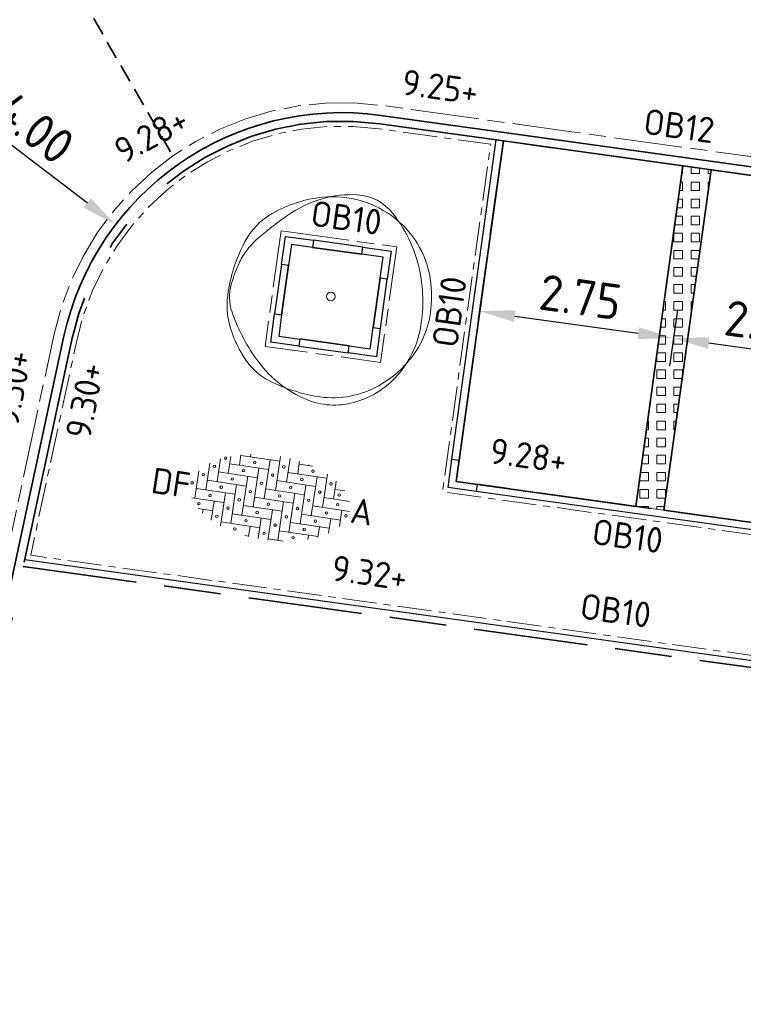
# Model space of a CAD drawing. Header units: metres. Extents: x 167072 to 168585, y 462393 to 462997.
# Tile 11 of 17: x 167553 to 167563, y 462579 to 462593. Entities that reach past the tile are written whole.
import ezdxf
from ezdxf.enums import TextEntityAlignment as Align

# ---------------------------------------------------------------- set-up
doc = ezdxf.new("R2010")
doc.units = ezdxf.units.M
doc.header["$LTSCALE"] = 0.2
for name, pattern in [('ACAD_ISO04W100', [30, 24, -3, 0, -3]), ('ACAD_ISO08W100', [36, 24, -3, 6, -3]), ('HIDDEN', [9.525, 6.35, -3.175]), ('VH-OPSLUITBAND_100X200', [16, 8, -2, 4, -2]), ('VH-OPSLUITBAND_120X250', [26, 16, -4, 2, -4])]:
    doc.linetypes.add(name, pattern=pattern)
doc.layers.get('0').update_dxf_attribs({"lineweight": 25})
for name, color, linetype, lineweight in [('N-WE-GR-BOOM_2e_grootte-S', 252, 'Continuous', 9), ('N-WE-VH-KANTOPSLUITING-T18', 10, 'Continuous', 18), ('N-WE-VH-KANTOPSLUITING_OPSLUITBAND_100X200-G', 150, 'VH-OPSLUITBAND_100X200', 35), ('N-WE-VH-KANTOPSLUITING_OPSLUITBAND_100X200_HOEKSTUK-S', 150, 'Continuous', 25), ('N-WE-VH-KANTOPSLUITING_OPSLUITBAND_120X250-G', 150, 'VH-OPSLUITBAND_120X250', 35), ('N-WE-VH-KANTOPSLUITING_VOORKANTBAND_OB_100x200-G', 2, 'Continuous', 25), ('N-WE-VH-KANTOPSLUITING_VOORKANTBAND_OB_120x250-G', 3, 'Continuous', 35), ('N-WE-VH-KANTVERHARDING_BSS_LANGS_BAND_DUBBELE_STREKLAAG-G', 10, 'ACAD_ISO08W100', 18), ('N-WE-VH-KANTVERHARDING_SBS_A_ENKELE_STREKLAAG-G', 10, 'ACAD_ISO04W100', 13), ('N-WE-VH-VERHARDING_GRASPLAAT-G', 70, 'Continuous', 35), ('N-WE-VH-VERHARDING_KNIPLIJN-G', 251, 'HIDDEN', 35), ('N-WE-VH-VERHARDING_STRAATBAKSTEEN-S', 11, 'Continuous', 13), ('N-WE-VH-VERHARDING_TEGEL_GRAS-A', 72, 'Continuous', 9), ('N-WE-VH-VERHARDING_TEGEL_GRAS_VAKMARKERING-G', 70, 'Continuous', 20), ('TB63_BOOM', 252, 'Continuous', 9), ('X-XX-AL-HOOGTELABEL-T25', 1, 'Continuous', 25)]:
    doc.layers.add(name, color=color, linetype=linetype, lineweight=lineweight)
doc.layers.add('TM00_MAATVOERING', color=1, linetype='Continuous')
doc.styles.add('NLCS-ISO', font='NLCS-ISO.ttf')
doc.styles.add('NLCS-ISO-M200-T18', font='NLCS-ISO.ttf', dxfattribs={"height": 0.36})
doc.styles.add('NLCS-ISO-M200-T25', font='NLCS-ISO.ttf', dxfattribs={"height": 0.5})
doc.dimstyles.new('NLCS-M200-T25-PIJL_L2_H1', dxfattribs={"dimscale": 0.2, "dimtxt": 2.5, "dimasz": 2.5, "dimexe": 2, "dimexo": 2, "dimgap": 0.7, "dimtad": 1, "dimzin": 0, "dimdsep": 46, "dimtxsty": 'NLCS-ISO-M200-T25', "dimcen": 0, "dimdle": 2, "dimclrd": 256, "dimclre": 256, "dimclrt": 256, "dimadec": 1, "dimazin": 0, "dimtfac": 1, "dimtdec": 3, "dimtofl": 0, "dimtmove": 0, "dimatfit": 3, "dimfxl": 2, "dimfxlon": 1, "dimtfillclr": 256, "dimtolj": 1, "dimtzin": 0, "dimlwd": -1, "dimlwe": -1, "dimarcsym": 0})

# ---------------------------------------------------------------- blocks, each defined once
blk = doc.blocks.new('SVH-SBS_DIKFORMAAT_ELLEBOOG-SO')
at = {"ltscale": 0.1}
for p, q in [((-1.38, 2.799), (-1.38, 2.07)), ((-0.69, 2.946), (-0.69, 2.76)), ((1.38, 3.093), (1.38, 0.69)), ((2.07, 3.053), (2.07, 1.38)), ((2.76, 2.965), (2.76, 2.07)), ((3.45, 2.827), (3.45, 2.76)), ((-2.76, 2.302), (-2.76, 0.69)), ((-2.07, 2.59), (-2.07, 1.38)), ((-1.38, 2.76), (1.38, 2.76)), ((0.69, 2.76), (0.69, 0)), ((2.76, 2.76), (3.709, 2.76)), ((4.83, 2.356), (4.83, 0)), ((-3.45, 1.898), (-3.45, 0)), ((-2.07, 2.07), (0.69, 2.07)), ((0, 2.07), (0, -0.69)), ((2.07, 2.07), (4.83, 2.07)), ((4.14, 2.07), (4.14, -0.69)), ((5.52, 1.975), (5.52, 0.69)), ((6.21, 1.392), (6.21, 1.38)), ((-4.14, 1.257), (-4.14, -0.69)), ((-2.76, 1.38), (0, 1.38)), ((-0.69, 1.38), (-0.69, -1.38)), ((1.38, 1.38), (4.14, 1.38)), ((3.45, 1.38), (3.45, -1.38)), ((5.52, 1.38), (6.22, 1.38)), ((-4.14, 0), (-1.38, 0)), ((-3.45, 0.69), (-0.69, 0.69)), ((-1.38, 0.69), (-1.38, -2.07)), ((0, 0), (2.76, 0)), ((0.69, 0.69), (3.45, 0.69)), ((2.76, 0.69), (2.76, -2.07)), ((4.14, 0), (6.745, 0)), ((4.83, 0.69), (6.646, 0.69)), ((-4.35, -0.69), (-2.07, -0.69)), ((-2.76, -0.69), (-2.76, -2.053)), ((-2.07, 0), (-2.07, -2.341)), ((-0.69, -0.69), (2.07, -0.69)), ((1.38, -0.69), (1.38, -2.845)), ((2.07, 0), (2.07, -2.76)), ((3.45, -0.69), (6.21, -0.69)), ((5.52, -0.69), (5.52, -1.726)), ((6.21, 0), (6.21, -1.143)), ((-3.789, -1.38), (-2.76, -1.38)), ((-3.45, -1.38), (-3.45, -1.649)), ((-1.38, -1.38), (1.38, -1.38)), ((0.69, -1.38), (0.69, -2.841)), ((2.76, -1.38), (5.52, -1.38)), ((4.83, -1.38), (4.83, -2.107)), ((-2.07, -2.07), (0.69, -2.07)), ((0, -2.07), (0, -2.793)), ((2.07, -2.07), (4.83, -2.07)), ((4.14, -2.07), (4.14, -2.38)), ((-0.278, -2.76), (0, -2.76)), ((1.38, -2.76), (2.461, -2.76))]:
    blk.add_line(p, q, dxfattribs=at)
for centre in [(-2.415, 2.415), (-0.345, 2.415), (1.725, 2.415), (3.795, 2.415), (-3.105, 1.725), (-1.035, 1.725), (1.035, 1.725), (3.105, 1.725), (5.175, 1.725), (-3.795, 1.035), (-1.725, 1.035), (0.345, 1.035), (2.415, 1.035), (4.485, 1.035), (5.865, 1.035), (-4.485, 0.345), (-2.415, 0.345), (-0.345, 0.345), (1.725, 0.345), (3.795, 0.345), (5.865, 0.345), (-3.105, -0.345), (-1.035, -0.345), (1.035, -0.345), (3.105, -0.345), (5.175, -0.345), (6.555, -0.345), (-3.795, -1.035), (-1.725, -1.035), (0.345, -1.035), (2.415, -1.035), (4.485, -1.035), (-2.415, -1.725), (-0.345, -1.725), (1.725, -1.725), (3.795, -1.725), (-1.035, -2.415), (1.035, -2.415), (3.105, -2.415)]:
    blk.add_circle(centre, 0.0881, dxfattribs=at)
at = {"style": 'NLCS-ISO'}
blk.add_attdef('FORMAAT', text='', height=1.8, dxfattribs=at).set_placement((-4.59, 0.124), align=Align.MIDDLE_RIGHT)
blk.add_attdef('KLEUR', text='', height=1.8, dxfattribs=at).set_placement((6.845, 0.124), align=Align.MIDDLE_LEFT)
at = {"style": 'NLCS-ISO', "flags": 1}
blk.add_attdef('FUNCTIE', text='', height=1.8, dxfattribs=at).set_placement((0.116, -3.585), align=Align.MIDDLE_CENTER)
blk = doc.blocks.new('SB-BOOM19')
at = {"layer": 'TB63_BOOM', "linetype": 'Continuous'}
blk.add_circle((0, 0), 0.02, dxfattribs=at)
for centre, radius, start, end in [((0.0203, -0.1229), 0.5914, 95.7743, 119.9478), ((0.095, -0.0002), 0.4778, 86.5891, 106.3683), ((0.0083, -0.0042), 0.472, 51.5393, 95.7734), ((0.1097, 0.2471), 0.2301, 38.2099, 86.5855), ((0.1213, -0.0898), 0.5712, 106.3689, 124.4478), ((-0.108, 0.0998), 0.3344, 119.9475, 152.2845), ((0.6931, -0.9235), 1.5821, 124.4458, 130.3031), ((-0.22, -0.0124), 0.6496, 9.9831, 38.21), ((0.0238, 0.0153), 0.4471, 6.0223, 51.5393), ((-0.0365, -0.0633), 0.4542, 130.3005, 141.2454), ((0.2555, -0.0912), 0.745, 152.2851, 172.4004), ((-0.1609, 0.0365), 0.2946, 141.2444, 154.9906), ((0.2238, -0.1429), 0.7191, 154.9924, 163.7785), ((-0.2932, -0.0253), 0.724, 358.8883, 9.9834), ((-0.2601, -0.0021), 0.2152, 163.7797, 199.3828), ((-0.1026, 0.002), 0.5742, 350.2301, 6.0232), ((-0.1145, -0.0418), 0.3717, 172.3996, 201.0285), ((-0.2055, -0.027), 0.6362, 347.0493, 358.8877), ((0.3603, 0.2161), 0.8728, 199.3819, 216.8466), ((0.0664, -0.0271), 0.4027, 331.3474, 350.2303), ((0.1533, 0.0611), 0.6586, 201.0235, 207.8216), ((-0.0266, -0.0682), 0.4527, 316.7622, 347.0499), ((-0.0186, 0.0194), 0.4996, 296.8801, 331.348), ((0.0174, -0.0107), 0.5049, 207.8204, 215.5805), ((-0.1565, -0.1351), 0.2911, 215.5851, 243.3801), ((0.0953, 0.0175), 0.5417, 216.8467, 247.0462), ((0.0673, 0.3116), 0.7907, 243.3844, 260.1468), ((-0.0043, -0.0892), 0.4221, 285.3686, 316.7631), ((0.0075, -0.0323), 0.4417, 260.1457, 296.8807), ((0.0171, -0.1671), 0.3412, 247.0472, 285.3699)]:
    blk.add_arc(centre, radius, start, end, dxfattribs=at)
blk = doc.blocks.new('BOOM RODOR')
at = {"layer": 'TB63_BOOM', "xscale": 3, "yscale": 3}
blk.add_blockref('SB-BOOM19', (0, 0), dxfattribs=at)
blk = doc.blocks.new('*D90')
at = {"layer": 'Defpoints', "color": 0, "transparency": 16777216}
for p in [(167553.912, 462589.683), (167557.092, 462587.256)]:
    blk.add_point(p, dxfattribs=at)
at = {"layer": 'TM00_MAATVOERING', "transparency": 16777216}
blk.add_line((167551.384, 462591.613), (167553.515, 462589.987), dxfattribs=at)
blk.add_solid([(167553.565, 462590.053), (167553.464, 462589.92), (167553.912, 462589.683)], dxfattribs=at)
at = {"layer": 'TM00_MAATVOERING', "transparency": 16777216, "insert": (167552.487, 462591.261), "char_height": 0.5, "attachment_point": 5, "rotation": 322.6448, "style": 'NLCS-ISO-M200-T25'}
blk.add_mtext('\\A1;R=4.00', dxfattribs=at)
blk = doc.blocks.new('*D458')
at = {"layer": 'Defpoints', "color": 0, "transparency": 16777216}
for p in [(167559.362, 462590.858), (167562.086, 462590.48), (167561.753, 462588.088)]:
    blk.add_point(p, dxfattribs=at)
at = {"layer": 'TM00_MAATVOERING', "transparency": 16777216}
for p, q in [((167559.085, 462588.862), (167558.974, 462588.07)), ((167559.525, 462588.397), (167561.258, 462588.157)), ((167561.808, 462588.484), (167561.698, 462587.692))]:
    blk.add_line(p, q, dxfattribs=at)
for points in [[(167559.536, 462588.48), (167559.513, 462588.315), (167559.03, 462588.466)], [(167561.27, 462588.239), (167561.247, 462588.074), (167561.753, 462588.088)]]:
    blk.add_solid(points, dxfattribs=at)
at = {"layer": 'TM00_MAATVOERING', "transparency": 16777216, "insert": (167560.445, 462588.663), "char_height": 0.5, "attachment_point": 5, "rotation": 352.0928, "style": 'NLCS-ISO-M200-T25'}
blk.add_mtext('\\A1;2.75', dxfattribs=at)
blk = doc.blocks.new('*D459')
at = {"layer": 'Defpoints', "color": 0, "transparency": 16777216}
for p in [(167562.086, 462590.48), (167564.562, 462590.136), (167564.23, 462587.744)]:
    blk.add_point(p, dxfattribs=at)
at = {"layer": 'TM00_MAATVOERING', "transparency": 16777216}
for p, q in [((167561.808, 462588.484), (167561.698, 462587.692)), ((167564.285, 462588.14), (167564.175, 462587.348)), ((167562.249, 462588.019), (167563.734, 462587.813))]:
    blk.add_line(p, q, dxfattribs=at)
for points in [[(167562.26, 462588.101), (167562.237, 462587.936), (167561.753, 462588.088)], [(167563.746, 462587.895), (167563.723, 462587.73), (167564.23, 462587.744)]]:
    blk.add_solid(points, dxfattribs=at)
at = {"layer": 'TM00_MAATVOERING', "transparency": 16777216, "insert": (167563.045, 462588.302), "char_height": 0.5, "attachment_point": 5, "rotation": 352.0928, "style": 'NLCS-ISO-M200-T25'}
blk.add_mtext('\\A1;2.50', dxfattribs=at)
blk = doc.blocks.new('*U546')
blk.add_lwpolyline([(0, 100), (300, 100), (300, 400), (400, 400), (400, 0), (0, 0)], close=True)
at = {"flags": 5}
blk.add_attdef('BPNR', (556, 250), '', height=400, dxfattribs=at)

msp = doc.modelspace()

# ---------------------------------------------------------------- hatches: boundary and pattern name
at = {"layer": 'N-WE-VH-VERHARDING_TEGEL_GRAS-A'}
h = msp.add_hatch(dxfattribs=at)
h.set_pattern_fill('AVH-GRASTEGEL', color=256, scale=0.3, pattern_type=2)
h.set_pattern_definition([(0, (0, 0), (0, 0.12), [0.12, -0.12]), (90, (0, 0), (-0.12, 7e-18), [0.12, -0.12])])
h.paths.add_polyline_path([(167562.284, 462590.452), (167561.619, 462585.668), (167561.223, 462585.723), (167561.887, 462590.507)])

# ---------------------------------------------------------------- linework, layer by layer
at = {"layer": 'N-WE-VH-KANTOPSLUITING_OPSLUITBAND_100X200-G', "flags": 128}
for points in [[(167552.614, 462584.879), (167595.03, 462578.988), (167596.998, 462586.151), (167597.321, 462587.62), (167598.56, 462598.68), (167563.379, 462603.566)], [(167558.739, 462586.371), (167559.362, 462590.858)], [(167583.628, 462582.611), (167558.994, 462586.033)]]:
    msp.add_lwpolyline(points, dxfattribs=at)
at = {"layer": 'N-WE-VH-KANTOPSLUITING_OPSLUITBAND_100X200-G'}
for points in [[(167557.374, 462589.266), (167556.681, 462589.363)], [(167556.342, 462589.107), (167556.246, 462588.413)], [(167557.533, 462588.235), (167557.63, 462588.928)], [(167556.502, 462588.075), (167557.195, 462587.979)]]:
    msp.add_lwpolyline(points, dxfattribs=at)
at = {"layer": 'N-WE-VH-KANTOPSLUITING_OPSLUITBAND_120X250-G'}
msp.add_lwpolyline([(167594.524, 462585.974), (167586.6, 462587.075), (167586.481, 462587.091), (167584.738, 462587.334), (167584.619, 462587.35), (167559.362, 462590.858), (167557.625, 462591.099, 0.392958), (167553.298, 462588.069), (167548.636, 462566.316), (167548.519, 462566.347)], format="xyb", dxfattribs=at)
at = {"layer": 'N-WE-VH-KANTOPSLUITING_VOORKANTBAND_OB_100x200-G', "flags": 128}
msp.add_lwpolyline([(167552.635, 462584.978), (167594.957, 462579.099), (167596.901, 462586.175), (167597.222, 462587.636), (167598.45, 462598.594), (167563.368, 462603.467)], dxfattribs=at)
at = {"layer": 'N-WE-VH-KANTOPSLUITING_VOORKANTBAND_OB_100x200-G'}
for points in [[(167596.109, 462596.658), (167595.476, 462592.102), (167593.945, 462581.077), (167586.249, 462582.146), (167583.614, 462582.512), (167558.981, 462585.934)], [(167558.64, 462586.385), (167559.263, 462590.872)], [(167557.388, 462589.365), (167556.694, 462589.462)], [(167556.243, 462589.121), (167556.147, 462588.427)], [(167557.633, 462588.221), (167557.729, 462588.914)], [(167556.488, 462587.976), (167557.181, 462587.88)]]:
    msp.add_lwpolyline(points, dxfattribs=at)
at = {"layer": 'N-WE-VH-KANTOPSLUITING_VOORKANTBAND_OB_120x250-G', "flags": 128}
msp.add_lwpolyline([(167548.519, 462566.347), (167553.181, 462588.094, -0.392958), (167557.642, 462591.218), (167559.573, 462590.95), (167584.636, 462587.469), (167586.617, 462587.194), (167594.541, 462586.093)], format="xyb", dxfattribs=at)
at = {"layer": 'N-WE-VH-KANTVERHARDING_BSS_LANGS_BAND_DUBBELE_STREKLAAG-G', "ltscale": 0.2, "flags": 128}
msp.add_lwpolyline([(167543.815, 462567.59), (167550.374, 462598.192), (167556.804, 462597.301), (167565.282, 462596.124), (167595.215, 462591.966), (167594.421, 462586.251), (167586.636, 462587.332), (167560.289, 462590.992), (167557.661, 462591.357, 0.392958), (167553.044, 462588.124), (167548.384, 462566.382)], format="xyb", dxfattribs=at)
msp.add_lwpolyline([(167556.238, 462589.596), (167557.863, 462589.37), (167557.637, 462587.746), (167556.013, 462587.971)], close=True, dxfattribs=at)
at = {"layer": 'N-WE-VH-KANTVERHARDING_SBS_A_ENKELE_STREKLAAG-G', "ltscale": 0.1, "flags": 128}
msp.add_lwpolyline([(167563.428, 462603.388), (167563.244, 462601.717), (167596.246, 462597.134), (167595.546, 462592.092), (167594.005, 462580.999), (167586.239, 462582.077), (167583.605, 462582.443), (167558.506, 462585.929), (167559.184, 462590.812), (167557.616, 462591.03, 0.392958), (167553.366, 462588.055), (167552.719, 462585.036), (167594.906, 462579.177), (167596.833, 462586.191), (167597.153, 462587.647), (167598.373, 462598.534)], format="xyb", close=True, dxfattribs=at)
at = {"layer": 'N-WE-VH-VERHARDING_GRASPLAAT-G'}
for points in [[(167561.887, 462590.507), (167559.362, 462590.858), (167558.697, 462586.074), (167561.223, 462585.723), (167561.887, 462590.507)], [(167564.364, 462590.163), (167562.284, 462590.452), (167561.619, 462585.668), (167563.699, 462585.379), (167564.364, 462590.163)]]:
    msp.add_lwpolyline(points, close=True, dxfattribs=at)
at = {"layer": 'N-WE-VH-VERHARDING_KNIPLIJN-G', "ltscale": 0.2}
msp.add_lwpolyline([(167550.374, 462598.192), (167554.717, 462590.647)], dxfattribs=at)
at = {"layer": 'N-WE-VH-VERHARDING_TEGEL_GRAS_VAKMARKERING-G', "flags": 128}
msp.add_lwpolyline([(167562.284, 462590.452), (167561.619, 462585.668), (167561.223, 462585.723), (167561.887, 462590.507)], close=True, dxfattribs=at)

# ---------------------------------------------------------------- block references
at = {"layer": 'N-WE-GR-BOOM_2e_grootte-S'}
msp.add_blockref('BOOM RODOR', (167556.938, 462588.671), dxfattribs=at)
at = {"layer": 'N-WE-VH-KANTOPSLUITING_OPSLUITBAND_100X200_HOEKSTUK-S'}
for p, xscale, yscale, zscale, rotation in [((167556.694, 462589.462), 0.0009999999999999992, 0.0009999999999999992, 0.0009999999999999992, 172.0927972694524), ((167557.729, 462588.914), 0.001, 0.001, 0.001, 82.09279726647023), ((167556.147, 462588.427), 0.001, 0.001, 0.001, 262.0927972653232), ((167557.181, 462587.88), 0.001, 0.001, 0.001, 352.0927972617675), ((167558.64, 462586.385), 0.001, 0.001, 0.001, 262.0927972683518)]:
    msp.add_blockref('*U546', p, dxfattribs=dict(at, xscale=xscale, yscale=yscale, zscale=zscale, rotation=rotation))
at = {"layer": 'N-WE-VH-VERHARDING_STRAATBAKSTEEN-S', "xscale": 0.2, "yscale": 0.2, "zscale": 0.2, "rotation": 351.4618595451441}
msp.add_blockref('SVH-SBS_DIKFORMAAT_ELLEBOOG-SO', (167555.864, 462585.852), dxfattribs=at).add_auto_attribs({'FORMAAT': 'DF', 'KLEUR': 'A'})

# ---------------------------------------------------------------- texts
at = {"layer": 'N-WE-VH-KANTOPSLUITING-T18', "char_height": 0.36, "attachment_point": 1, "style": 'NLCS-ISO-M200-T18'}
for s, insert, rotation in [('OB12', (167561.364, 462591.317), 352.0928), ('OB10', (167556.687, 462590.025), 352.0928), ('OB10', (167558.357, 462587.989), 82.0928), ('OB10', (167560.64, 462585.552), 352.0928), ('OB10', (167560.472, 462584.505), 352.0928)]:
    msp.add_mtext(s, dxfattribs=dict(at, insert=insert, rotation=rotation))
at = {"layer": 'X-XX-AL-HOOGTELABEL-T25', "style": 'NLCS-ISO'}
for s, rotation, p in [('9.25+', 352.0668, (167557.919, 462591.513)), ('9.28+', 28.4251, (167554.023, 462590.527)), ('9.30+', 79.215, (167552.538, 462586.827)), ('9.30+', 79.215, (167553.556, 462586.655)), ('9.28+', 352.0668, (167559.155, 462586.331)), ('9.32+', 352.0668, (167556.931, 462584.684))]:
    msp.add_text(s, height=0.36, rotation=rotation, dxfattribs=at).set_placement(p)

# ---------------------------------------------------------------- dimensions: what is measured, and where the dimension line sits
at = {"layer": 'TM00_MAATVOERING'}
dim = msp.add_radius_dim(center=(167557.092, 462587.256), mpoint=(167553.912, 462589.683), text='R=4.00', dimstyle='NLCS-M200-T25-PIJL_L2_H1', override={"dimpost": 'R=<>'}, dxfattribs=at)
dim.commit()
dim.dimension.update_dxf_attribs({"geometry": '*D90', "text_midpoint": (167552.487, 462591.261)})
for p1, p2, picture, middle in [((167559.362, 462590.858), (167562.086, 462590.48), '*D458', (167560.445, 462588.663)), ((167562.086, 462590.48), (167564.562, 462590.136), '*D459', (167563.045, 462588.302))]:
    dim = msp.add_aligned_dim(p1=p1, p2=p2, distance=-2.415, dimstyle='NLCS-M200-T25-PIJL_L2_H1', dxfattribs=at)
    dim.commit()
    dim.dimension.update_dxf_attribs({"geometry": picture, "text_midpoint": middle})

doc.saveas('drawing.dxf')
